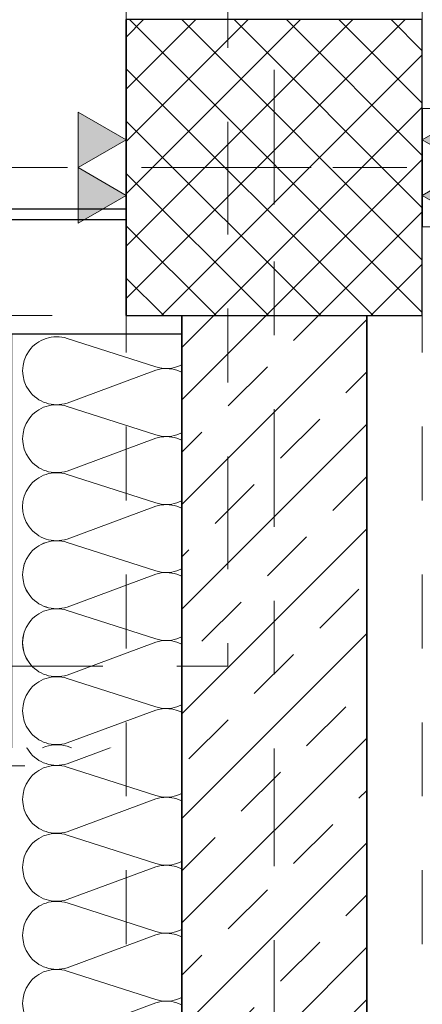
# Model space of a CAD drawing. Header units: metres. Extents: x -180 to 4, y -49 to 6.
# Tile 55 of 256: x -160.565 to -160.021, y -32.328 to -30.997. Entities that reach past the tile are written whole.
import ezdxf

# ---------------------------------------------------------------- set-up
doc = ezdxf.new("R2010")
doc.units = ezdxf.units.M
doc.header["$LTSCALE"] = 0.05
doc.header["$PDMODE"] = 1
doc.header["$PDSIZE"] = -2
for name, pattern in [('ISO-10 Strichpunktlinie', [4.699, 3.048, -0.762, 0.127, -0.762]), ('Linienart-20', [2.116531, 1.058062, -1.058469]), ('Linienart-53', [5.291531, 3.175, -1.058062, 0.352704, -0.705764])]:
    doc.linetypes.add(name, pattern=pattern)
doc.layers.get('0').update_dxf_attribs({"lineweight": 25})
for name, color, linetype, lineweight, true_color in [('30 -33 Aussenwände- 3 Aussenstützen', 7, 'Continuous', 50, 0x0000dd), ('30 -33 Aussenwände- 7 Fassade_ Elemente', 7, 'Continuous', 9, 0x00aacc), ('30 -34 Innenwände- 1 tragend', 7, 'Continuous', 13, 0xdd0806), ('30 -35 Decken- 1 Konstruktion-Träger- Stahlbeton', 7, 'Continuous', 13, 0x33aa00), ('70 -72 Beschriftung- 1 Beschriftung allgemein', 7, 'Continuous', 9, 0xff6633), ('70 -72 Beschriftung- 2 Beschriftung Bauteile', 7, 'Continuous', 9, 0x9999ff), ('70 -72 Beschriftung- 7 Detailverweise Linie', 7, 'Continuous', 9, 0x00dd00), ('70 -76 Bemaßung- 2 Allgemein', 7, 'Continuous', 5, 0x6666cc)]:
    doc.layers.add(name, color=color, linetype=linetype, lineweight=lineweight, true_color=true_color)
for name, color, linetype, lineweight in [('30 -33 Aussenwände- 8 Sonnenschutz', 7, 'Continuous', 9), ('70 -71 Achsen- 1 Gebäudeachsen', 7, 'Linienart-53', 18), ('Keine', 7, 'Continuous', 9)]:
    doc.layers.add(name, color=color, linetype=linetype, lineweight=lineweight)
doc.styles.add('Arial', font='arial.ttf')
doc.dimstyles.new('k+k 1_50', dxfattribs={"dimtxt": 0.100689, "dimasz": 0.05302, "dimexe": 0.05, "dimexo": 0.15, "dimgap": 0.01, "dimtad": 1, "dimdec": 3, "dimtxsty": 'Arial', "dimblk": 'VW_SLASH', "dimblk1": 'VW_SLASH', "dimblk2": 'VW_SLASH', "dimcen": 0, "dimdle": 0.05, "dimadec": 3, "dimazin": 0, "dimtfac": 0.75, "dimtdec": 3, "dimtix": 1, "dimtmove": 0, "dimatfit": 0, "dimldrblk": 'VW_SLASH-1', "dimfxl": 0.125, "dimfxlon": 1, "dimfrac": 2, "dimtolj": 1, "dimarcsym": 0})

# ---------------------------------------------------------------- blocks, each defined once
blk = doc.blocks.new('Gruppe-968')
at = {"layer": '30 -33 Aussenwände- 7 Fassade_ Elemente', "lineweight": 9, "transparency": 33554687, "flags": 128}
for points in [[(0.1015, -3.881, 0.324435), (0.1229, -3.8741, 0.324435), (0.1229, -3.8516, 0.324435), (0.1015, -3.8446), (0.0515, -3.8607, -0.324488), (0.0301, -3.8537, -0.324488), (0.0301, -3.8312, -0.324488), (0.0515, -3.8243), (0.1015, -3.8427, 0.324435), (0.1229, -3.8358, 0.324435), (0.1229, -3.8133, 0.324435), (0.1015, -3.8063), (0.0515, -3.8224, -0.324488), (0.0301, -3.8154, -0.324488), (0.0301, -3.7929, -0.324488), (0.0515, -3.786), (0.1015, -3.8044, 0.324435), (0.1229, -3.7975, 0.324435), (0.1229, -3.775, 0.324435), (0.1015, -3.768), (0.0515, -3.7841, -0.767984), (0.0315, -3.753)], [(0.1258, -3.753, -0.426772), (0.1015, -3.7661), (0.066, -3.753)], [(0.1015, -3.9576, 1.372583), (0.1015, -3.9212), (0.0515, -3.9373, -1.372995), (0.0515, -3.9009), (0.1015, -3.9193, 1.372583), (0.1015, -3.8829), (0.0515, -3.899, -1.372995), (0.0515, -3.8626), (0.1015, -3.881, 1.372583), (0.1015, -3.8446), (0.0515, -3.8607, -1.372995), (0.0515, -3.8243), (0.1015, -3.8427, 1.372583), (0.1015, -3.8063), (0.0515, -3.8224, -1.372995), (0.0515, -3.786)], [(0.1265, -3.978, 0.513088), (0.1015, -3.9595), (0.0515, -3.9756, -1.372995), (0.0515, -3.9392), (0.1015, -3.9576, 1.372583), (0.1015, -3.9212), (0.0515, -3.9373, -1.372995), (0.0515, -3.9009), (0.1015, -3.9193, 1.372583), (0.1015, -3.8829)]]:
    blk.add_lwpolyline(points, format="xyb", dxfattribs=at)
blk = doc.blocks.new('Gruppe-969')
at = {"layer": '30 -33 Aussenwände- 7 Fassade_ Elemente', "transparency": 33554687}
blk.add_blockref('Gruppe-968', (0, 0), dxfattribs=at)
blk = doc.blocks.new('Dämmung-62')
at = {"layer": '30 -33 Aussenwände- 7 Fassade_ Elemente', "color": 7, "transparency": 33554687}
blk.add_blockref('Gruppe-969', (0, 0), dxfattribs=at)
at = {"layer": '30 -33 Aussenwände- 7 Fassade_ Elemente', "color": 0, "flags": 1}
for tag in ['prm0_value', 'prm1_value', 'prm2_value', 'prm3_value', 'prm4_value', 'prm5_value', 'prm6_value', 'IFC_UUID', 'instanceID', 'prm0_name', 'prm0_type', 'prm1_name', 'prm1_type', 'prm2_name', 'prm2_type', 'prm3_name', 'prm3_type', 'prm4_name', 'prm4_type', 'prm5_name', 'prm5_type', 'prm6_name', 'prm6_type']:
    blk.add_attdef(tag, (-160.5655, -31.422), '', height=0.00018, dxfattribs=at)
blk = doc.blocks.new('Gruppe-971')
at = {"layer": '30 -33 Aussenwände- 7 Fassade_ Elemente', "lineweight": 9, "transparency": 33554687, "flags": 128}
for points in [[(0.2065, -4.0331, 0.324435), (0.2578, -4.0164, 0.324435), (0.2578, -3.9624, 0.324435), (0.2065, -3.9457), (0.0865, -3.9842, -0.324488), (0.0352, -3.9675, -0.324488), (0.0352, -3.9136, -0.324488), (0.0865, -3.8968), (0.2065, -3.9412, 0.324435), (0.2578, -3.9244, 0.324435), (0.2578, -3.8705, 0.324435), (0.2065, -3.8538), (0.0865, -3.8923, -0.324488), (0.0352, -3.8756, -0.324488), (0.0352, -3.8216, -0.324488), (0.0865, -3.8049), (0.2065, -3.8493, 0.324435), (0.2578, -3.8325, 0.324435), (0.2578, -3.7786, 0.324435), (0.2065, -3.7618), (0.0865, -3.8004, -0.743417), (0.0365, -3.728)], [(0.2642, -3.728, -0.41215), (0.2065, -3.7573), (0.1272, -3.728)], [(0.0865, -4.7197, -1.372995), (0.0865, -4.6322), (0.2065, -4.6766, 1.372583), (0.2065, -4.5892), (0.0865, -4.6277, -1.372995), (0.0865, -4.5403), (0.2065, -4.5847, 1.372583), (0.2065, -4.4972), (0.0865, -4.5358, -1.372995), (0.0865, -4.4484), (0.2065, -4.4927, 1.372583), (0.2065, -4.4053), (0.0865, -4.4439, -1.372995), (0.0865, -4.3565), (0.2065, -4.4008, 1.372583), (0.2065, -4.3134), (0.0865, -4.352, -1.372995), (0.0865, -4.2645), (0.2065, -4.3089, 1.372583), (0.2065, -4.2215), (0.0865, -4.26, -1.372995), (0.0865, -4.1726), (0.2065, -4.217, 1.372583), (0.2065, -4.1295), (0.0865, -4.1681, -1.372995), (0.0865, -4.0807), (0.2065, -4.125, 1.372583), (0.2065, -4.0376), (0.0865, -4.0762, -1.372995), (0.0865, -3.9887), (0.2065, -4.0331, 1.372583), (0.2065, -3.9457), (0.0865, -3.9842, -1.372995), (0.0865, -3.8968), (0.2065, -3.9412, 1.372583), (0.2065, -3.8538), (0.0865, -3.8923, -1.372995), (0.0865, -3.8049)]]:
    blk.add_lwpolyline(points, format="xyb", dxfattribs=at)
blk = doc.blocks.new('Gruppe-972')
at = {"layer": '30 -33 Aussenwände- 7 Fassade_ Elemente', "transparency": 33554687}
blk.add_blockref('Gruppe-971', (0, 0), dxfattribs=at)
blk = doc.blocks.new('Dämmung-63')
at = {"layer": '30 -33 Aussenwände- 7 Fassade_ Elemente', "color": 7, "transparency": 33554687}
blk.add_blockref('Gruppe-972', (0, 0), dxfattribs=at)
at = {"layer": '30 -33 Aussenwände- 7 Fassade_ Elemente', "color": 0, "flags": 1}
for tag in ['prm0_value', 'prm1_value', 'prm2_value', 'prm3_value', 'prm4_value', 'prm5_value', 'prm6_value', 'IFC_UUID', 'instanceID', 'prm0_name', 'prm0_type', 'prm1_name', 'prm1_type', 'prm2_name', 'prm2_type', 'prm3_name', 'prm3_type', 'prm4_name', 'prm4_type', 'prm5_name', 'prm5_type', 'prm6_name', 'prm6_type']:
    blk.add_attdef(tag, (-160.5718, -39.222), '', height=0.00018, dxfattribs=at)
blk = doc.blocks.new('Gruppe-979')
at = {"color": 255}
blk.add_wipeout([(-160.818, -31.197), (-160.818, -39.447), (-160.021, -39.447), (-160.021, -31.197)], dxfattribs=at).dxf.layer = '30 -33 Aussenwände- 7 Fassade_ Elemente'
at = {"layer": '30 -33 Aussenwände- 7 Fassade_ Elemente'}
for p, q in [((-160.221, -31.247), (-160.221, -31.147)), ((-160.271, -31.197), (-160.171, -31.197))]:
    blk.add_line(p, q, dxfattribs=at)
at = {"color": 255}
blk.add_wipeout([(-160.576, -31.422), (-160.228, -31.422), (-160.228, -39.222), (-160.576, -39.222), (-160.576, -39.377), (-160.818, -39.377), (-160.818, -31.262), (-160.576, -31.262)], dxfattribs=at).dxf.layer = '30 -33 Aussenwände- 7 Fassade_ Elemente'
at = {"layer": '30 -33 Aussenwände- 7 Fassade_ Elemente', "flags": 128}
blk.add_lwpolyline([(-160.576, -31.422), (-160.228, -31.422), (-160.228, -39.222), (-160.576, -39.222), (-160.576, -39.377), (-160.818, -39.377), (-160.818, -31.262), (-160.576, -31.262)], close=True, dxfattribs=at)
at = {"color": 255, "lineweight": 25}
blk.add_wipeout([(-160.576, -31.197), (-160.576, -39.447), (-160.461, -39.447), (-160.461, -39.222), (-160.303, -39.222), (-160.303, -31.422), (-160.461, -31.422), (-160.461, -31.197)], dxfattribs=at).dxf.layer = '30 -33 Aussenwände- 7 Fassade_ Elemente'
at = {"layer": '30 -33 Aussenwände- 7 Fassade_ Elemente', "lineweight": 25, "flags": 128}
blk.add_lwpolyline([(-160.461, -39.447), (-160.461, -39.222), (-160.303, -39.222), (-160.303, -31.422), (-160.461, -31.422), (-160.461, -31.197)], dxfattribs=at)
at = {"layer": '30 -33 Aussenwände- 7 Fassade_ Elemente', "xscale": -1}
for name, p in [('Dämmung-62', (-160.4345, -27.444)), ('Dämmung-63', (-160.2945, -27.694))]:
    blk.add_blockref(name, p, dxfattribs=at)
blk = doc.blocks.new('Gruppe-1037')
at = {"color": 255, "lineweight": 18}
blk.add_wipeout([(-160.6277, -31.552), (-160.536, -31.552), (-160.536, -31.462), (-160.6277, -31.462)], dxfattribs=at).dxf.layer = '30 -33 Aussenwände- 7 Fassade_ Elemente'
at = {"layer": '30 -33 Aussenwände- 7 Fassade_ Elemente', "lineweight": 18, "flags": 128}
blk.add_lwpolyline([(-160.6277, -31.552), (-160.536, -31.552), (-160.536, -31.462), (-160.6277, -31.462)], close=True, dxfattribs=at)
blk = doc.blocks.new('Gruppe-1047')
at = {"layer": '30 -33 Aussenwände- 7 Fassade_ Elemente', "lineweight": 9, "transparency": 33554687, "flags": 128}
for points in [[(0.0716, -3.9999, 0.324435), (0.0844, -3.9957, 0.324435), (0.0844, -3.9822, 0.324435), (0.0716, -3.978), (0.0416, -3.9877, -0.324488), (0.0288, -3.9835, -0.324488), (0.0288, -3.97, -0.324488), (0.0416, -3.9658), (0.0716, -3.9769, 0.324435), (0.0844, -3.9727, 0.324435), (0.0845, -3.9593, 0.324435), (0.0716, -3.9551), (0.0416, -3.9647, -0.324488), (0.0288, -3.9605, -0.324488), (0.0288, -3.947, -0.324488), (0.0417, -3.9428), (0.0716, -3.9539, 0.324435), (0.0845, -3.9498, 0.324435), (0.0845, -3.9363, 0.324435), (0.0717, -3.9321), (0.0417, -3.9417, -0.688254), (0.0282, -3.925)], [(0.0855, -3.925, -0.374705), (0.0717, -3.9309), (0.0556, -3.925)], [(0.0715, -4.1378, 1.372583), (0.0715, -4.1159), (0.0415, -4.1255, -1.372995), (0.0415, -4.1037), (0.0715, -4.1148, 1.372583), (0.0715, -4.0929), (0.0415, -4.1026, -1.372995), (0.0416, -4.0807), (0.0715, -4.0918, 1.372583), (0.0716, -4.07), (0.0416, -4.0796, -1.372995), (0.0416, -4.0577), (0.0716, -4.0688, 1.372583), (0.0716, -4.047), (0.0416, -4.0566, -1.372995), (0.0416, -4.0347), (0.0716, -4.0459, 1.372583), (0.0716, -4.024), (0.0416, -4.0336, -1.372995), (0.0416, -4.0118), (0.0716, -4.0229, 1.372583), (0.0716, -4.001), (0.0416, -4.0106, -1.372995), (0.0416, -3.9888), (0.0716, -3.9999, 1.372583), (0.0716, -3.978), (0.0416, -3.9877, -1.372995), (0.0416, -3.9658), (0.0716, -3.9769, 1.372583), (0.0716, -3.9551), (0.0416, -3.9647, -1.372995), (0.0417, -3.9428)], [(0.0865, -4.15, 0.513088), (0.0715, -4.1389), (0.0415, -4.1485, -1.372995), (0.0415, -4.1267), (0.0715, -4.1378, 1.372583), (0.0715, -4.1159), (0.0415, -4.1255, -1.372995), (0.0415, -4.1037), (0.0715, -4.1148, 1.372583), (0.0715, -4.0929)]]:
    blk.add_lwpolyline(points, format="xyb", dxfattribs=at)
blk = doc.blocks.new('Gruppe-1048')
at = {"layer": '30 -33 Aussenwände- 7 Fassade_ Elemente', "transparency": 33554687}
blk.add_blockref('Gruppe-1047', (0, 0), dxfattribs=at)
blk = doc.blocks.new('Dämmung-68')
at = {"layer": '30 -33 Aussenwände- 7 Fassade_ Elemente', "color": 7, "transparency": 33554687}
blk.add_blockref('Gruppe-1048', (0, 0), dxfattribs=at)
at = {"layer": '30 -33 Aussenwände- 7 Fassade_ Elemente', "color": 0, "flags": 1}
for tag in ['IFC_UUID', 'instanceID', 'prm0_name', 'prm0_type', 'prm0_value', 'prm1_name', 'prm1_type', 'prm1_value', 'prm2_name', 'prm2_type', 'prm2_value', 'prm3_name', 'prm3_type', 'prm3_value', 'prm4_name', 'prm4_type', 'prm4_value', 'prm5_name', 'prm5_type', 'prm5_value', 'prm6_name', 'prm6_type', 'prm6_value']:
    blk.add_attdef(tag, (-160.446, -31.6255), '', height=0.00018, dxfattribs=at)
blk = doc.blocks.new('Gruppe-1050')
at = {"layer": '30 -33 Aussenwände- 7 Fassade_ Elemente', "lineweight": 9, "transparency": 33554687, "flags": 128}
for points in [[(0.1015, -4.0147, 0.324435), (0.1229, -4.0078, 0.324435), (0.1229, -3.9853, 0.324435), (0.1015, -3.9783), (0.0515, -3.9944, -0.324488), (0.0301, -3.9874, -0.324488), (0.0301, -3.9649, -0.324488), (0.0515, -3.958), (0.1015, -3.9764, 0.324435), (0.1229, -3.9695, 0.324435), (0.1229, -3.947, 0.324435), (0.1015, -3.94), (0.0515, -3.9561, -0.324488), (0.0301, -3.9491, -0.324488), (0.0301, -3.9266, -0.324488), (0.0515, -3.9196), (0.1015, -3.9381, 0.324435), (0.1229, -3.9312, 0.324435), (0.1229, -3.9087, 0.324435), (0.1015, -3.9017), (0.0515, -3.9178, -0.686211), (0.0291, -3.89)], [(0.1246, -3.89, -0.373185), (0.1015, -3.8998), (0.0749, -3.89)], [(0.1015, -4.1296, 1.372583), (0.1015, -4.0932), (0.0515, -4.1093, -1.372995), (0.0515, -4.0729), (0.1015, -4.0913, 1.372583), (0.1015, -4.0549), (0.0515, -4.071, -1.372995), (0.0515, -4.0346), (0.1015, -4.053, 1.372583), (0.1015, -4.0166), (0.0515, -4.0327, -1.372995), (0.0515, -3.9963), (0.1015, -4.0147, 1.372583), (0.1015, -3.9783), (0.0515, -3.9944, -1.372995), (0.0515, -3.958), (0.1015, -3.9764, 1.372583), (0.1015, -3.94), (0.0515, -3.9561, -1.372995), (0.0515, -3.9196)], [(0.1265, -4.15, 0.513088), (0.1015, -4.1315), (0.0515, -4.1476, -1.372995), (0.0515, -4.1112), (0.1015, -4.1296, 1.372583), (0.1015, -4.0932), (0.0515, -4.1093, -1.372995), (0.0515, -4.0729), (0.1015, -4.0913, 1.372583), (0.1015, -4.0549)]]:
    blk.add_lwpolyline(points, format="xyb", dxfattribs=at)
blk = doc.blocks.new('Gruppe-1051')
at = {"layer": '30 -33 Aussenwände- 7 Fassade_ Elemente', "transparency": 33554687}
blk.add_blockref('Gruppe-1050', (0, 0), dxfattribs=at)
blk = doc.blocks.new('Dämmung-69')
at = {"layer": '30 -33 Aussenwände- 7 Fassade_ Elemente', "color": 7, "transparency": 33554687}
blk.add_blockref('Gruppe-1051', (0, 0), dxfattribs=at)
at = {"layer": '30 -33 Aussenwände- 7 Fassade_ Elemente', "color": 0, "flags": 1}
for tag in ['prm0_value', 'prm1_value', 'prm2_value', 'prm3_value', 'prm4_value', 'prm5_value', 'prm6_value', 'IFC_UUID', 'instanceID', 'prm0_name', 'prm0_type', 'prm1_name', 'prm1_type', 'prm2_name', 'prm2_type', 'prm3_name', 'prm3_type', 'prm4_name', 'prm4_type', 'prm5_name', 'prm5_type', 'prm6_name', 'prm6_type']:
    blk.add_attdef(tag, (-160.481, -31.5415), '', height=0.00018, dxfattribs=at)
blk = doc.blocks.new('Gruppe-1052')
at = {"color": 255}
blk.add_wipeout([(-167.821, -31.794), (-160.221, -31.794), (-160.221, -30.997), (-167.821, -30.997)], dxfattribs=at).dxf.layer = '30 -33 Aussenwände- 7 Fassade_ Elemente'
at = {"layer": '30 -33 Aussenwände- 7 Fassade_ Elemente'}
for p, q in [((-160.221, -31.247), (-160.221, -31.147)), ((-160.171, -31.197), (-160.271, -31.197))]:
    blk.add_line(p, q, dxfattribs=at)
at = {"layer": '30 -33 Aussenwände- 7 Fassade_ Elemente', "lineweight": 25}
blk.add_line((-160.291, -31.552), (-160.291, -31.794), dxfattribs=at)
at = {"layer": '30 -33 Aussenwände- 7 Fassade_ Elemente', "color": 7}
blk.add_blockref('Gruppe-1037', (0, 0), dxfattribs=at)
at = {"color": 255, "lineweight": 25}
blk.add_wipeout([(-160.541, -31.212), (-160.481, -31.212), (-160.481, -31.552), (-160.541, -31.552)], dxfattribs=at).dxf.layer = '30 -33 Aussenwände- 7 Fassade_ Elemente'
at = {"layer": '30 -33 Aussenwände- 7 Fassade_ Elemente', "lineweight": 25, "flags": 128}
blk.add_lwpolyline([(-160.541, -31.212), (-160.481, -31.212), (-160.481, -31.552), (-160.541, -31.552)], close=True, dxfattribs=at)
at = {"color": 255, "lineweight": 25}
blk.add_wipeout([(-160.221, -31.552), (-160.481, -31.552), (-160.481, -31.437), (-160.221, -31.437)], dxfattribs=at).dxf.layer = '30 -33 Aussenwände- 7 Fassade_ Elemente'
at = {"layer": '30 -33 Aussenwände- 7 Fassade_ Elemente', "lineweight": 25, "flags": 128}
blk.add_lwpolyline([(-160.221, -31.552), (-160.481, -31.552), (-160.481, -31.437), (-160.221, -31.437)], dxfattribs=at)
at = {"layer": '30 -33 Aussenwände- 7 Fassade_ Elemente', "xscale": -1, "rotation": 90}
blk.add_blockref('Dämmung-69', (-164.371, -31.4105), dxfattribs=at)
at = {"color": 255, "lineweight": 25}
blk.add_wipeout([(-160.446, -31.552), (-160.446, -31.612), (-160.306, -31.612), (-160.306, -31.744), (-160.471, -31.744), (-160.471, -31.552)], dxfattribs=at).dxf.layer = '30 -33 Aussenwände- 7 Fassade_ Elemente'
at = {"layer": '30 -33 Aussenwände- 7 Fassade_ Elemente', "lineweight": 25, "flags": 128}
blk.add_lwpolyline([(-160.446, -31.552), (-160.446, -31.612), (-160.306, -31.612), (-160.306, -31.744), (-160.471, -31.744), (-160.471, -31.552)], close=True, dxfattribs=at)
at = {"layer": '30 -33 Aussenwände- 7 Fassade_ Elemente', "xscale": -1, "rotation": 270}
blk.add_blockref('Dämmung-68', (-156.296, -31.6386), dxfattribs=at)
blk = doc.blocks.new('Gruppe-1054')
at = {"layer": '30 -33 Aussenwände- 7 Fassade_ Elemente', "lineweight": 9, "transparency": 33554687, "flags": 128}
for points in [[(0.2065, -3.8826, 0.324435), (0.2578, -3.8659, 0.324435), (0.2578, -3.8119, 0.324435), (0.2065, -3.7952), (0.0865, -3.8337, -0.324488), (0.0352, -3.817, -0.324488), (0.0352, -3.7631, -0.324488), (0.0865, -3.7463), (0.2065, -3.7907, 0.324435), (0.2578, -3.7739, 0.324435), (0.2578, -3.72, 0.324435), (0.2065, -3.7033), (0.0865, -3.7418, -0.324488), (0.0352, -3.7251, -0.324488), (0.0352, -3.6711, -0.324488), (0.0865, -3.6544), (0.2065, -3.6988, 0.324435), (0.2578, -3.682, 0.324435), (0.2578, -3.6281, 0.324435), (0.2065, -3.6113), (0.0865, -3.6499, -0.324488), (0.0352, -3.6331, -0.324488), (0.0352, -3.5792, -0.324488), (0.0865, -3.5625), (0.2065, -3.6068, 0.558648), (0.2659, -3.556)], [(0.0926, -3.556), (0.0865, -3.558, -0.1876), (0.0533, -3.556)], [(0.2065, -4.0665, 1.372583), (0.2065, -3.979), (0.0865, -4.0176, -1.372995), (0.0865, -3.9302), (0.2065, -3.9745, 1.372583), (0.2065, -3.8871), (0.0865, -3.9257, -1.372995), (0.0865, -3.8382), (0.2065, -3.8826, 1.372583), (0.2065, -3.7952), (0.0865, -3.8337, -1.372995), (0.0865, -3.7463), (0.2065, -3.7907, 1.372583), (0.2065, -3.7033), (0.0865, -3.7418, -1.372995), (0.0865, -3.6544)], [(0.2665, -4.1153, 0.513088), (0.2065, -4.071), (0.0865, -4.1095, -1.372995), (0.0865, -4.0221), (0.2065, -4.0665, 1.372583), (0.2065, -3.979), (0.0865, -4.0176, -1.372995), (0.0865, -3.9302), (0.2065, -3.9745, 1.372583), (0.2065, -3.8871)]]:
    blk.add_lwpolyline(points, format="xyb", dxfattribs=at)
blk = doc.blocks.new('Gruppe-1055')
at = {"layer": '30 -33 Aussenwände- 7 Fassade_ Elemente', "transparency": 33554687}
blk.add_blockref('Gruppe-1054', (0, 0), dxfattribs=at)
blk = doc.blocks.new('Dämmung-70')
at = {"layer": '30 -33 Aussenwände- 7 Fassade_ Elemente', "color": 7, "transparency": 33554687}
blk.add_blockref('Gruppe-1055', (0, 0), dxfattribs=at)
at = {"layer": '30 -33 Aussenwände- 7 Fassade_ Elemente', "color": 0, "flags": 1}
for tag in ['IFC_UUID', 'instanceID', 'prm0_name', 'prm0_type', 'prm0_value', 'prm1_name', 'prm1_type', 'prm1_value', 'prm2_name', 'prm2_type', 'prm2_value', 'prm3_name', 'prm3_type', 'prm3_value', 'prm4_name', 'prm4_type', 'prm4_value', 'prm5_name', 'prm5_type', 'prm5_value', 'prm6_name', 'prm6_type', 'prm6_value']:
    blk.add_attdef(tag, (-160.5718, -31.9851), '', height=0.00018, dxfattribs=at)
blk = doc.blocks.new('Gruppe-1056')
at = {"color": 255, "linetype": 'Continuous', "lineweight": 5}
blk.add_wipeout([(-160.011, -30.987), (-160.011, -31.9814), (-160.818, -31.9814), (-160.818, -31.794), (-161.0053, -31.794), (-161.0053, -30.987)], dxfattribs=at).dxf.layer = '30 -33 Aussenwände- 7 Fassade_ Elemente'
at = {"layer": '30 -33 Aussenwände- 7 Fassade_ Elemente'}
for p, q in [((-160.221, -31.247), (-160.221, -31.147)), ((-160.171, -31.197), (-160.271, -31.197))]:
    blk.add_line(p, q, dxfattribs=at)
at = {"layer": '30 -33 Aussenwände- 7 Fassade_ Elemente', "lineweight": 9}
for p, q in [((-160.818, -31.9814), (-160.818, -31.587)), ((-160.768, -31.9814), (-160.768, -31.587))]:
    blk.add_line(p, q, dxfattribs=at)
at = {"color": 255, "lineweight": 9}
blk.add_wipeout([(-160.303, -31.9814), (-160.228, -31.9814), (-160.228, -31.422), (-160.303, -31.422)], dxfattribs=at).dxf.layer = '30 -33 Aussenwände- 7 Fassade_ Elemente'
at = {"color": 255}
blk.add_wipeout([(-161.0053, -31.552), (-160.773, -31.552), (-160.773, -31.462), (-161.0053, -31.462)], dxfattribs=at).dxf.layer = '30 -33 Aussenwände- 7 Fassade_ Elemente'
at = {"layer": '30 -33 Aussenwände- 7 Fassade_ Elemente', "lineweight": 18}
blk.add_line((-161.0053, -31.507), (-160.833, -31.5076), dxfattribs=at)
at = {"layer": '30 -33 Aussenwände- 7 Fassade_ Elemente', "lineweight": 9, "flags": 128}
blk.add_lwpolyline([(-160.228, -31.9814), (-160.228, -31.422), (-160.303, -31.422), (-160.303, -31.9814)], dxfattribs=at)
at = {"layer": '30 -33 Aussenwände- 7 Fassade_ Elemente', "flags": 128}
blk.add_lwpolyline([(-161.0053, -31.552), (-160.773, -31.552), (-160.773, -31.462), (-161.0053, -31.462)], dxfattribs=at)
at = {"color": 255, "lineweight": 25}
blk.add_wipeout([(-160.303, -31.9814), (-160.303, -31.422), (-160.576, -31.422), (-160.576, -31.9814)], dxfattribs=at).dxf.layer = '30 -33 Aussenwände- 7 Fassade_ Elemente'
at = {"color": 255, "lineweight": 18}
blk.add_wipeout([(-160.743, -31.4626), (-160.833, -31.4626), (-160.833, -31.5526), (-160.743, -31.5526)], dxfattribs=at).dxf.layer = '30 -33 Aussenwände- 7 Fassade_ Elemente'
at = {"layer": '30 -33 Aussenwände- 7 Fassade_ Elemente', "lineweight": 25, "flags": 128}
blk.add_lwpolyline([(-160.303, -31.9814), (-160.303, -31.422), (-160.576, -31.422), (-160.576, -31.9814)], dxfattribs=at)
at = {"layer": '30 -33 Aussenwände- 7 Fassade_ Elemente', "lineweight": 18, "flags": 128}
blk.add_lwpolyline([(-160.743, -31.4626), (-160.833, -31.4626), (-160.833, -31.5526), (-160.743, -31.5526)], close=True, dxfattribs=at)
at = {"layer": '30 -33 Aussenwände- 7 Fassade_ Elemente', "xscale": -1, "rotation": 180}
blk.add_blockref('Dämmung-70', (-160.5875, -35.5374), dxfattribs=at)
at = {"color": 255, "lineweight": 25}
blk.add_wipeout([(-160.743, -31.2126), (-160.683, -31.2126), (-160.683, -31.5526), (-160.743, -31.5526)], dxfattribs=at).dxf.layer = '30 -33 Aussenwände- 7 Fassade_ Elemente'
at = {"layer": '30 -33 Aussenwände- 7 Fassade_ Elemente', "lineweight": 25, "flags": 128}
blk.add_lwpolyline([(-160.743, -31.2126), (-160.683, -31.2126), (-160.683, -31.5526), (-160.743, -31.5526)], close=True, dxfattribs=at)
at = {"color": 255, "lineweight": 25}
for points in [[(-160.683, -31.2526), (-160.338, -31.2526), (-160.338, -31.2676), (-160.683, -31.2676)], [(-160.683, -31.5376), (-160.576, -31.5376), (-160.576, -31.5526), (-160.683, -31.5526)]]:
    blk.add_wipeout(points, dxfattribs=at).dxf.layer = '30 -33 Aussenwände- 7 Fassade_ Elemente'
at = {"layer": '30 -33 Aussenwände- 7 Fassade_ Elemente', "lineweight": 25, "flags": 128}
for points in [[(-160.683, -31.2526), (-160.338, -31.2526), (-160.338, -31.2676), (-160.683, -31.2676)], [(-160.683, -31.5376), (-160.576, -31.5376), (-160.576, -31.5526), (-160.683, -31.5526)]]:
    blk.add_lwpolyline(points, close=True, dxfattribs=at)
blk = doc.blocks.new('Gruppe-9743')
at = {"layer": '30 -35 Decken- 1 Konstruktion-Träger- Stahlbeton', "color": 7, "linetype": 'Linienart-20', "lineweight": 13, "transparency": 33554687}
blk.add_line((-175.221, -31.397), (-160.421, -31.397), dxfattribs=at)
at = {"layer": '30 -35 Decken- 1 Konstruktion-Träger- Stahlbeton', "color": 7, "linetype": 'Continuous', "lineweight": 35, "transparency": 33554687, "flags": 128}
blk.add_lwpolyline([(-160.421, -30.997), (-160.421, -31.397)], dxfattribs=at)
at = {"layer": '30 -35 Decken- 1 Konstruktion-Träger- Stahlbeton', "color": 0, "flags": 1}
for tag in ['IFC_UUID', 'instanceID']:
    blk.add_attdef(tag, (-175.221, -31.397), '', height=0.00018, dxfattribs=at)
blk = doc.blocks.new('Gruppe-11264')
at = {"layer": '30 -33 Aussenwände- 3 Aussenstützen', "linetype": 'Continuous', "lineweight": 9, "transparency": 33554687}
for p, q in [((-160.221, -31.147), (-160.221, -31.247)), ((-160.271, -31.197), (-160.171, -31.197))]:
    blk.add_line(p, q, dxfattribs=at)
blk = doc.blocks.new('Gruppe-11265')
at = {"color": 255, "lineweight": 25, "transparency": 33554687}
blk.add_wipeout([(-160.021, -30.997), (-160.421, -30.997), (-160.421, -31.397), (-160.021, -31.397)], dxfattribs=at).dxf.layer = '30 -33 Aussenwände- 3 Aussenstützen'
at = {"layer": '30 -33 Aussenwände- 3 Aussenstützen', "linetype": 'Continuous', "lineweight": 9, "transparency": 33554687}
h = blk.add_hatch(dxfattribs=at)
h.set_pattern_fill('Beton 1mm SRF', style=0, pattern_type=2)
h.set_pattern_definition([(45, (0, 0), (0.03535534, -0.03535534), []), (-45, (0, 0), (0.03535534, 0.03535534), [])])
h.paths.add_polyline_path([(-160.021, -30.997), (-160.421, -30.997), (-160.421, -31.397), (-160.021, -31.397)])
at = {"layer": '30 -33 Aussenwände- 3 Aussenstützen', "lineweight": 25, "transparency": 33554687, "flags": 128}
blk.add_lwpolyline([(-160.021, -30.997), (-160.421, -30.997), (-160.421, -31.397), (-160.021, -31.397)], close=True, dxfattribs=at)
at = {"layer": '30 -33 Aussenwände- 3 Aussenstützen', "transparency": 33554687}
blk.add_blockref('Gruppe-11264', (0, 0), dxfattribs=at)
blk = doc.blocks.new('Gruppe-11266')
at = {"layer": '30 -33 Aussenwände- 3 Aussenstützen', "color": 7}
blk.add_blockref('Gruppe-11265', (0, 0), dxfattribs=at)
at = {"layer": '30 -33 Aussenwände- 3 Aussenstützen', "color": 0, "flags": 1}
for tag in ['IFC_UUID', 'instanceID']:
    blk.add_attdef(tag, (-160.421, -31.397), '', height=0.00018, dxfattribs=at)
blk = doc.blocks.new('Gruppe-12183')
at = {"layer": '30 -35 Decken- 1 Konstruktion-Träger- Stahlbeton', "color": 7, "linetype": 'Linienart-20', "lineweight": 13, "transparency": 33554687}
for p, q in [((-160.421, -39.047), (-160.421, -11.897)), ((-160.021, -39.047), (-160.021, -11.897))]:
    blk.add_line(p, q, dxfattribs=at)
at = {"layer": '30 -35 Decken- 1 Konstruktion-Träger- Stahlbeton', "color": 0, "flags": 1}
for tag in ['IFC_UUID', 'instanceID']:
    blk.add_attdef(tag, (-160.421, -39.047), '', height=0.00018, dxfattribs=at)
blk = doc.blocks.new('Gruppe-12234')
at = {"layer": '30 -35 Decken- 1 Konstruktion-Träger- Stahlbeton', "color": 7, "linetype": 'Linienart-20', "lineweight": 13, "transparency": 33554687}
for p, q in [((-160.021, -31.117), (-99.621, -31.117)), ((-160.021, -31.277), (-99.621, -31.277))]:
    blk.add_line(p, q, dxfattribs=at)
at = {"layer": '30 -35 Decken- 1 Konstruktion-Träger- Stahlbeton', "color": 7, "linetype": 'Continuous', "lineweight": 35, "transparency": 33554687, "flags": 128}
blk.add_lwpolyline([(-160.021, -31.117), (-160.021, -31.277)], dxfattribs=at)
at = {"layer": '30 -35 Decken- 1 Konstruktion-Träger- Stahlbeton', "color": 0, "flags": 1}
for tag in ['IFC_UUID', 'instanceID']:
    blk.add_attdef(tag, (-160.021, -31.277), '', height=0.00018, dxfattribs=at)
blk = doc.blocks.new('Gruppe-12499')
at = {"layer": '70 -72 Beschriftung- 1 Beschriftung allgemein', "color": 252, "true_color": 0x888888}
blk.add_line((-160.5582, -32.0056), (-162.9082, -32.0056), dxfattribs=at)
blk = doc.blocks.new('_01-OG1_Tragwerk (2D)')
at = {"layer": '30 -33 Aussenwände- 7 Fassade_ Elemente', "color": 7}
blk.add_blockref('Gruppe-979', (0, 0), dxfattribs=at)
blk.add_blockref('Gruppe-1052', (0, 0), dxfattribs=at)
blk.add_blockref('Gruppe-1056', (0, 0), dxfattribs=at)
at = {"layer": '30 -33 Aussenwände- 8 Sonnenschutz', "color": 7}
blk.add_blockref('Gruppe-12499', (0, 0), dxfattribs=at)
at = {"layer": '30 -35 Decken- 1 Konstruktion-Träger- Stahlbeton'}
blk.add_blockref('Gruppe-9743', (0, 0), dxfattribs=at)
at = {"color": 255, "lineweight": 5, "transparency": 33554687}
blk.add_wipeout([(-160.096, -39.047), (-160.346, -39.047), (-160.346, -31.397), (-160.096, -31.397)], dxfattribs=at).dxf.layer = '30 -34 Innenwände- 1 tragend'
at = {"layer": '30 -34 Innenwände- 1 tragend', "linetype": 'Continuous', "lineweight": 9, "transparency": 33554687}
h = blk.add_hatch(dxfattribs=at)
h.set_pattern_fill('Stahlbeton1 1mm SRF', style=0, pattern_type=2)
h.set_pattern_definition([(45, (0, 0), (0.07071068, -0.07071068), []), (45, (0.03536, -0.03536), (0.07071068, -0.07071068), [0.075, -0.05])])
h.paths.add_polyline_path([(-160.096, -39.047), (-160.346, -39.047), (-160.346, -31.397), (-160.096, -31.397)])
at = {"color": 255, "lineweight": 5, "transparency": 33554687}
blk.add_wipeout([(-160.346, -39.047), (-160.096, -39.047), (-160.096, -31.397), (-160.346, -31.397)], dxfattribs=at).dxf.layer = '30 -34 Innenwände- 1 tragend'
at = {"layer": '30 -34 Innenwände- 1 tragend', "linetype": 'Continuous', "lineweight": 9, "transparency": 33554687}
h = blk.add_hatch(dxfattribs=at)
h.set_pattern_fill('Stahlbeton1  SRF', style=0, pattern_type=2)
h.set_pattern_definition([(45, (0, 0), (0.07071068, -0.07071068), []), (45, (0.03536, -0.03536), (0.07071068, -0.07071068), [0.075, -0.05])])
h.paths.add_polyline_path([(-160.346, -39.047), (-160.096, -39.047), (-160.096, -31.397), (-160.346, -31.397)])
at = {"layer": '30 -34 Innenwände- 1 tragend', "color": 7, "linetype": 'Continuous', "lineweight": 35, "transparency": 33554687}
for p, q in [((-160.346, -39.047), (-160.346, -31.397)), ((-160.096, -39.047), (-160.096, -31.397))]:
    blk.add_line(p, q, dxfattribs=at)
at = {"layer": '30 -34 Innenwände- 1 tragend', "transparency": 33554687}
for p, q in [((-160.096, -31.397), (-160.346, -31.397)), ((-160.346, -39.047), (-160.346, -31.397)), ((-160.096, -39.047), (-160.096, -31.397))]:
    blk.add_line(p, q, dxfattribs=at)
at = {"layer": '30 -33 Aussenwände- 3 Aussenstützen'}
blk.add_blockref('Gruppe-11266', (0, 0), dxfattribs=at)
at = {"layer": '30 -35 Decken- 1 Konstruktion-Träger- Stahlbeton', "transparency": 33554687}
blk.add_blockref('Gruppe-12183', (0, 0), dxfattribs=at)
at = {"layer": '30 -35 Decken- 1 Konstruktion-Träger- Stahlbeton'}
blk.add_blockref('Gruppe-12234', (0, 0), dxfattribs=at)
blk = doc.blocks.new('_OG1_2D (2D)')
at = {"layer": '70 -72 Beschriftung- 7 Detailverweise Linie', "linetype": 'ISO-10 Strichpunktlinie', "flags": 128}
blk.add_lwpolyline([(-175.38099996, -30.85098063), (-160.2835553, -30.85098063), (-160.2835553, -31.87098063), (-175.38099996, -31.87098063)], close=True, dxfattribs=at)
blk = doc.blocks.new('VW_SLASH')
at = {"color": 0, "linetype": 'ByBlock', "lineweight": -2, "transparency": 16777216}
blk.add_line((0.943, 0), (-1, 0), dxfattribs=at)
at = {"color": 0, "lineweight": 20, "transparency": 16777216, "flags": 128}
blk.add_lwpolyline([(0.5, 0.5), (-0.5, -0.5)], dxfattribs=at)
blk = doc.blocks.new('*D18801')
at = {"layer": '70 -76 Bemaßung- 2 Allgemein', "color": 0, "lineweight": -2}
for p, q in [((-159.846, -31.397), (-159.671, -31.397)), ((-159.721, -31.4501), (-159.721, -38.994)), ((-159.846, -39.047), (-159.671, -39.047))]:
    blk.add_line(p, q, dxfattribs=at)
at = {"layer": 'Defpoints', "color": 0}
for p in [(-160.021, -31.397), (-160.021, -39.047), (-159.721, -39.047)]:
    blk.add_point(p, dxfattribs=at)
at = {"layer": '70 -76 Bemaßung- 2 Allgemein', "color": 0, "lineweight": -2, "xscale": 0.05302001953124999, "yscale": 0.05302001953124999, "zscale": 0.05302001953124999}
for p, rotation in [((-159.721, -31.397), 90.00000000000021), ((-159.721, -39.047), 270.0000000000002)]:
    blk.add_blockref('VW_SLASH', p, dxfattribs=dict(at, rotation=rotation))
at = {"layer": '70 -76 Bemaßung- 2 Allgemein', "color": 0, "insert": (-159.7915, -35.222), "char_height": 0.10069, "attachment_point": 5, "rotation": 90, "style": 'Arial'}
blk.add_mtext('\\A1;7,65', dxfattribs=at)
blk = doc.blocks.new('VW_SLASH-1')
at = {"color": 0, "linetype": 'ByBlock', "lineweight": -2, "transparency": 16777216}
blk.add_line((0.943, 0), (-1, 0), dxfattribs=at)
at = {"color": 0, "lineweight": 5, "transparency": 16777216, "flags": 128}
blk.add_lwpolyline([(0.5, 0.5), (-0.5, -0.5)], dxfattribs=at)
blk = doc.blocks.new('*D18802')
at = {"layer": '70 -76 Bemaßung- 2 Allgemein', "color": 0, "lineweight": -2}
for p, q in [((-159.846, -30.997), (-159.671, -30.997)), ((-159.721, -31.0501), (-159.721, -31.344)), ((-159.846, -31.397), (-159.671, -31.397))]:
    blk.add_line(p, q, dxfattribs=at)
at = {"layer": 'Defpoints', "color": 0}
for p in [(-160.021, -30.997), (-160.021, -31.397), (-159.721, -31.397)]:
    blk.add_point(p, dxfattribs=at)
at = {"layer": '70 -76 Bemaßung- 2 Allgemein', "color": 0, "lineweight": -2, "xscale": 0.05302001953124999, "yscale": 0.05302001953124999, "zscale": 0.05302001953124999}
for p, rotation in [((-159.721, -30.997), 90), ((-159.721, -31.397), 270)]:
    blk.add_blockref('VW_SLASH', p, dxfattribs=dict(at, rotation=rotation))
at = {"layer": '70 -76 Bemaßung- 2 Allgemein', "color": 0, "insert": (-159.7824, -31.197), "char_height": 0.10069, "attachment_point": 5, "rotation": 90, "style": 'Arial'}
blk.add_mtext('\\A1;40', dxfattribs=at)
blk = doc.blocks.new('Gruppe-16711')
at = {"layer": '70 -72 Beschriftung- 2 Beschriftung Bauteile', "linetype": 'Continuous', "lineweight": 0}
for points in [[(-159.956, -31.197), (-160.021, -31.1595), (-159.956, -31.122)], [(-159.956, -31.272), (-160.021, -31.2345), (-159.956, -31.197)]]:
    blk.add_hatch(color=254, dxfattribs=at).paths.add_polyline_path(points)
at = {"layer": '70 -72 Beschriftung- 2 Beschriftung Bauteile', "linetype": 'Continuous', "lineweight": 9, "flags": 128}
for points in [[(-159.956, -31.197), (-160.021, -31.1595), (-159.956, -31.122)], [(-159.956, -31.272), (-160.021, -31.2345), (-159.956, -31.197)]]:
    blk.add_lwpolyline(points, close=True, dxfattribs=at)
at = {"layer": '70 -72 Beschriftung- 2 Beschriftung Bauteile', "linetype": 'Continuous', "lineweight": 5}
blk.add_point((-160.021, -31.197), dxfattribs=at)
blk = doc.blocks.new('Gruppe-16712')
at = {"layer": '70 -72 Beschriftung- 2 Beschriftung Bauteile', "linetype": 'Continuous', "lineweight": 0}
for points in [[(-160.486, -31.122), (-160.421, -31.1595), (-160.486, -31.197)], [(-160.486, -31.197), (-160.421, -31.2345), (-160.486, -31.272)]]:
    blk.add_hatch(color=254, dxfattribs=at).paths.add_polyline_path(points)
at = {"layer": '70 -72 Beschriftung- 2 Beschriftung Bauteile', "linetype": 'Continuous', "lineweight": 9, "flags": 128}
for points in [[(-160.486, -31.122), (-160.421, -31.1595), (-160.486, -31.197)], [(-160.486, -31.197), (-160.421, -31.2345), (-160.486, -31.272)]]:
    blk.add_lwpolyline(points, close=True, dxfattribs=at)
at = {"layer": '70 -72 Beschriftung- 2 Beschriftung Bauteile', "linetype": 'Continuous', "lineweight": 5}
blk.add_point((-160.421, -31.197), dxfattribs=at)
blk = doc.blocks.new('_Achsen (3D)')
at = {"layer": '70 -71 Achsen- 1 Gebäudeachsen', "transparency": 33554687}
for p, q in [((-160.221, 3.8), (-160.221, -46.172)), ((-179.668, -31.197), (3.826, -31.197))]:
    blk.add_line(p, q, dxfattribs=at)
blk = doc.blocks.new('Gruppe-15560')
at = {"layer": '70 -76 Bemaßung- 2 Allgemein'}
for p1, p2, text, picture, middle in [((-160.021, -30.997), (-160.021, -31.397), '40', '*D18802', (-159.7824, -31.197)), ((-160.021, -31.397), (-160.021, -39.047), '7,65', '*D18801', (-159.7915, -35.222))]:
    dim = blk.add_aligned_dim(p1=p1, p2=p2, distance=0.3, text=text, dimstyle='k+k 1_50', override={"dimtxt": 0.100689, "dimgap": 0.01, "dimpost": '<>', "dimtxsty": 'Arial', "dimtmove": 2}, dxfattribs=at)
    dim.commit()
    dim.dimension.update_dxf_attribs({"geometry": picture, "text_midpoint": middle})
blk = doc.blocks.new('_OG1_2D Bemaßung_ Beschriftung (2D)')
at = {"layer": '70 -72 Beschriftung- 1 Beschriftung allgemein', "color": 7}
for name in ['Gruppe-16712', 'Gruppe-16711']:
    blk.add_blockref(name, (0, 0), dxfattribs=at)
at = {"layer": '70 -76 Bemaßung- 2 Allgemein'}
blk.add_blockref('Gruppe-15560', (0, 0), dxfattribs=at)

msp = doc.modelspace()

# ---------------------------------------------------------------- block references
at = {"layer": 'Keine', "color": 1}
msp.add_blockref('_01-OG1_Tragwerk (2D)', (0, 0), dxfattribs=at)

# ---------------------------------------------------------------- next in the draw order: block references
msp.add_blockref('_OG1_2D (2D)', (0, 0), dxfattribs=at)

# ---------------------------------------------------------------- next in the draw order: block references
msp.add_blockref('_OG1_2D Bemaßung_ Beschriftung (2D)', (0, 0), dxfattribs=at)

# ---------------------------------------------------------------- next in the draw order: block references
msp.add_blockref('_Achsen (3D)', (0, 0), dxfattribs=at)

doc.saveas('drawing.dxf')
